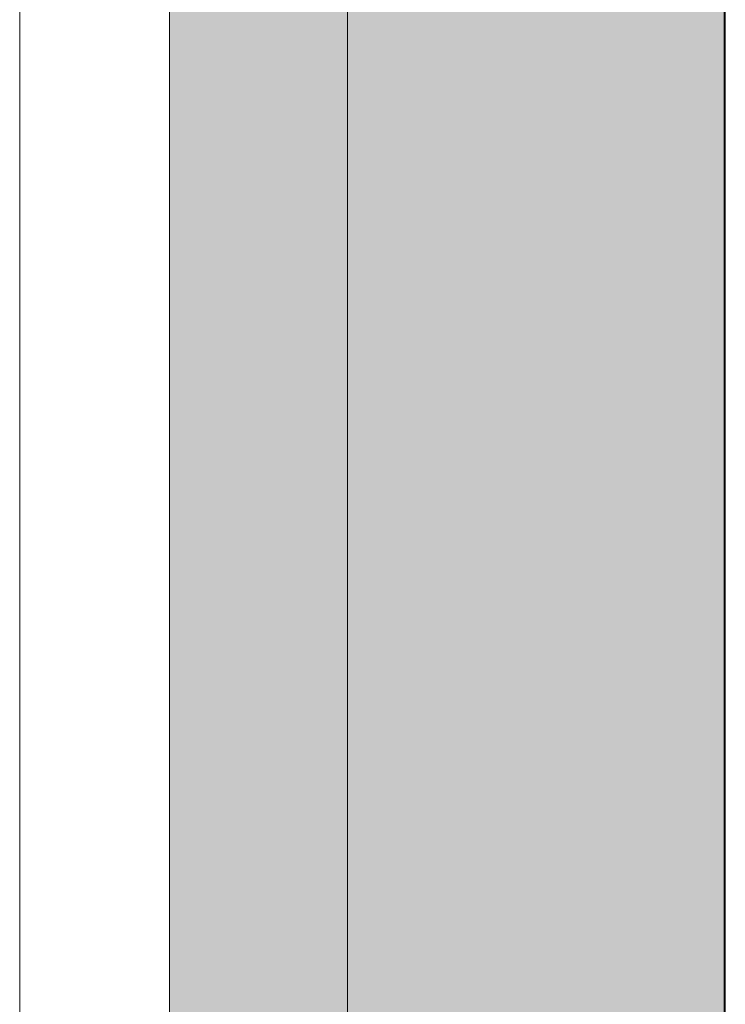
# Model space of a CAD drawing. Header units: millimetres. Extents: x -750 to 72845, y -24282 to 18874.
# Tile 145 of 154: x 71173 to 71364, y 14549 to 14815. Entities that reach past the tile are written whole.
import ezdxf

# ---------------------------------------------------------------- set-up
doc = ezdxf.new("R2010")
doc.units = ezdxf.units.MM
doc.header["$MEASUREMENT"] = 0
doc.layers.add('IRISH HOUSE_HYD AIRPORT_DRAINAGE LAYOUT 1$0$GREY SCALE', color=8, linetype='Continuous')
doc.layers.add('IRISH HOUSE_HYD AIRPORT_DRAINAGE LAYOUT 1$0$GREYSCALE', color=8, linetype='Continuous', lineweight=0)
doc.layers.add('M-MEP-ELPR-EQUIP', color=6, linetype='Continuous', lineweight=20)

# ---------------------------------------------------------------- blocks, each defined once
blk = doc.blocks.new('IRISH HOUSE_HYD AIRPORT_DRAINAGE LAYOUT 1$0$FLOOR PLAN')
at = {"layer": 'IRISH HOUSE_HYD AIRPORT_DRAINAGE LAYOUT 1$0$GREYSCALE', "lineweight": 0, "ltscale": 0.25}
h = blk.add_hatch(color=8, dxfattribs=at)
h.dxf.hatch_style = 1
h.paths.add_polyline_path([(21261.56, 12139.37), (21261.56, 12059.77), (21363.41, 12059.77), (21363.18, 18155.08), (21261.33, 18155.07), (21261.56, 12213.15)])
h = blk.add_hatch(color=8, dxfattribs=at)
h.dxf.hatch_style = 1
h.paths.add_polyline_path([(21363.6, 18078.18), (21213.33, 18078.18), (21213.33, 11251.58), (21363.6, 11251.58)])
at = {"layer": 'IRISH HOUSE_HYD AIRPORT_DRAINAGE LAYOUT 1$0$GREYSCALE', "color": 8, "lineweight": 0, "ltscale": 0.25}
for p, q in [((21363.41, 12059.77), (21363.18, 18155.08)), ((21261.34, 18000.66), (21261.56, 12059.77))]:
    blk.add_line(p, q, dxfattribs=at)
at = {"layer": 'IRISH HOUSE_HYD AIRPORT_DRAINAGE LAYOUT 1$0$GREYSCALE', "color": 8, "lineweight": 0}
for p, q in [((21213.33, 18078.18), (21213.33, 11251.58)), ((21363.6, 11251.58), (21363.6, 18078.18))]:
    blk.add_line(p, q, dxfattribs=at)
at = {"layer": 'IRISH HOUSE_HYD AIRPORT_DRAINAGE LAYOUT 1$0$GREYSCALE', "color": 8, "lineweight": 0, "ltscale": 125}
blk.add_line((21172.83, 13284.48), (21172.83, 15278.36), dxfattribs=at)
blk = doc.blocks.new('IRISH HOUSE_HYD AIRPORT_DRAINAGE LAYOUT 1')
at = {"layer": 'IRISH HOUSE_HYD AIRPORT_DRAINAGE LAYOUT 1$0$GREY SCALE'}
blk.add_blockref('IRISH HOUSE_HYD AIRPORT_DRAINAGE LAYOUT 1$0$FLOOR PLAN', (0, 0), dxfattribs=at)

msp = doc.modelspace()

# ---------------------------------------------------------------- block references
at = {"layer": 'M-MEP-ELPR-EQUIP'}
msp.add_blockref('IRISH HOUSE_HYD AIRPORT_DRAINAGE LAYOUT 1', (50000, 0), dxfattribs=at)

doc.saveas('drawing.dxf')
